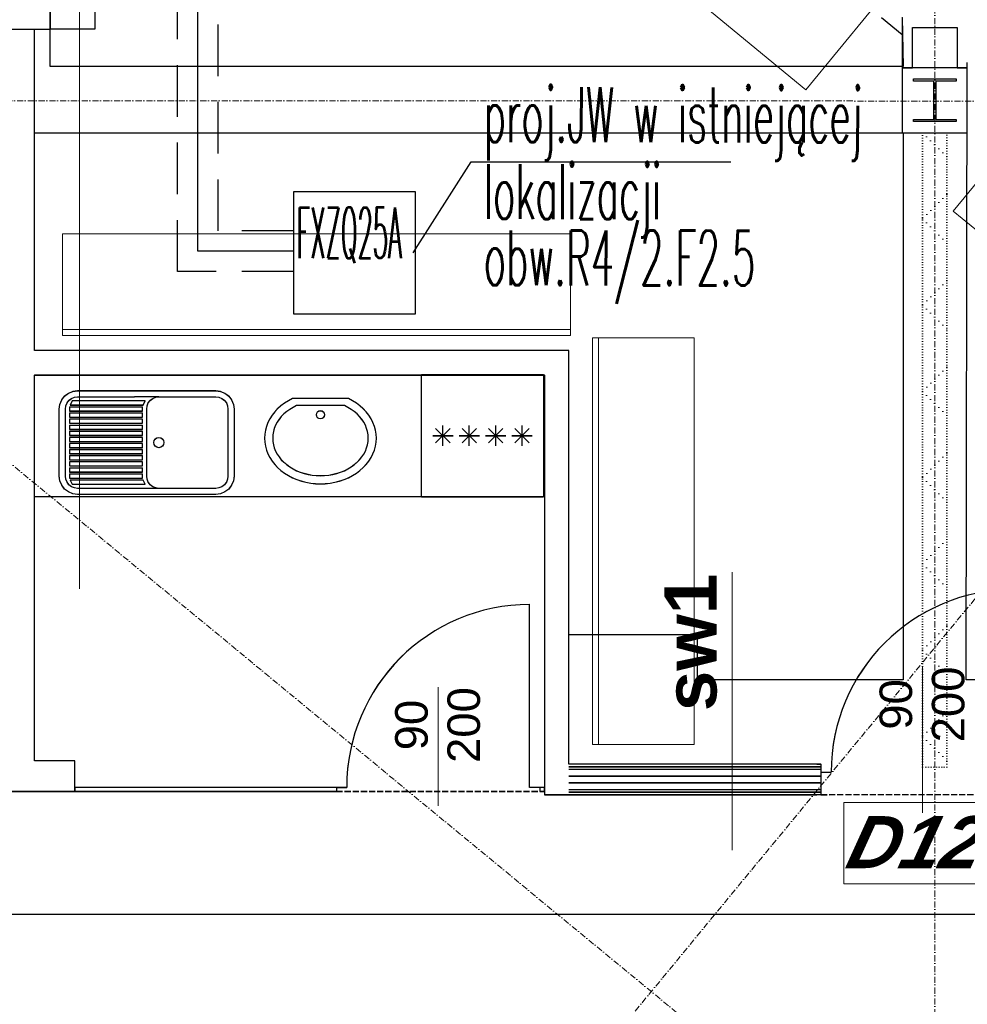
# Model space of a CAD drawing. Header units: millimetres. Extents: x -8642 to 28269, y -6609 to 3701.
# Tile 183 of 256: x 5637 to 6103, y -4508 to -4024. Entities that reach past the tile are written whole.
import ezdxf
from ezdxf.enums import TextEntityAlignment as Align

# ---------------------------------------------------------------- set-up
doc = ezdxf.new("R2010")
doc.units = ezdxf.units.MM
doc.header["$LTSCALE"] = 1000
doc.header["$MEASUREMENT"] = 0
for name, pattern in [('DASHED', [19.05, 12.7, -6.35]), ('rzut 1 pietra$0$ArchiTECH.PC 1. Line Type', [0.004, 0.003, -0.001]), ('rzut 1 pietra$0$ArchiTECH.PC 3. Line Type', [0.0013, 0.0003, -0.001]), ('rzut 1 pietra$0$ArchiTECH.PC 4. Line Type', [0.0028, 0.0003, -0.0025]), ('rzut 1 pietra$0$ArchiTECH.PC 5. Line Type', [0.0053, 0.003, -0.001, 0.0003, -0.001]), ('rzut 1 pietra$0$ArchiTECH.PC Solid Line Type', [0]), ('SUFIT_1 PIETRO$0$ArchiTECH.PC 1. Line Type', [0.004, 0.003, -0.001]), ('SUFIT_1 PIETRO$0$ArchiTECH.PC Solid Line Type', [0])]:
    doc.linetypes.add(name, pattern=pattern)
doc.layers.get('0').update_dxf_attribs({"lineweight": 25})
for name, color, linetype, lineweight in [('_Etap_1_klimatyzator_w starej_lokalizacji', 5, 'Continuous', 30), ('_Etap_1_opis', 7, 'Continuous', 30), ('IS_ARCH', 254, 'Continuous', 18), ('IS_FREON_GAZ', 254, 'DASHED', 30), ('IS_HC_FREON_CIECZ', 254, 'Continuous', 30)]:
    doc.layers.add(name, color=color, linetype=linetype, lineweight=lineweight)
for name, color, linetype in [('IS_UWAGI', 254, 'Continuous'), ('IS_WK_KAN_SKROPLINY', 254, 'DASHED'), ('SUFIT_1 PIETRO$0$ELEM KONSTRUKCJI - inwent', 254, 'Continuous'), ('SUFIT_1 PIETRO$0$INWENTARYZACJA', 254, 'Continuous'), ('SUFIT_1 PIETRO$0$LAYER79', 254, 'Continuous'), ('SUFIT_1 PIETRO$0$sciany projektowane', 254, 'Continuous'), ('SUFIT_1 PIETRO$0$TYP SUFITÓW_NOWYCH', 254, 'Continuous')]:
    doc.layers.add(name, color=color, linetype=linetype)
doc.styles.add('romans1', font='simplex.shx', dxfattribs={"width": 0.8})
doc.styles.add('rzut 1 pietra$0$ArchiTECHStyle1', font='arial.ttf', dxfattribs={"height": 0.16})
doc.styles.add('rzut 1 pietra$0$ArchiTECHStyle3', font='arialbd.ttf', dxfattribs={"height": 0.192})
doc.styles.add('rzut 1 pietra$0$ArchiTECHStyle4', font='arialbi.ttf', dxfattribs={"oblique": 15, "height": 0.256})

# ---------------------------------------------------------------- blocks, each defined once
blk = doc.blocks.new('jw_FXZQ25A')
blk.add_lwpolyline([(0, 0), (60, 0), (60, 60), (0, 60)], close=True)
at = {"color": 7, "style": 'romans1', "width": 0.35}
blk.add_text('FXZQ25A', height=25, rotation=359.9189, dxfattribs=at).set_placement((1.49, 27.37))

msp = doc.modelspace()

# ---------------------------------------------------------------- linework, layer by layer
at = {"layer": '_Etap_1_opis'}
for p, q in [((5830.79, -4138.49), (5859.23, -4093.67)), ((5859.23, -4093.67), (5987.11, -4093.67))]:
    msp.add_line(p, q, dxfattribs=at)
at = {"layer": 'IS_ARCH', "linetype": 'rzut 1 pietra$0$ArchiTECH.PC 5. Line Type'}
for p, q in [((10526.69, 1052.74), (5662.01, -4848.77)), ((6087.42, -3514.19), (6087.16, -6163.49)), ((5369.16, -4024.91), (7673.51, -5924.41)), ((-3575.49, -4062.89), (8802.36, -4064.08))]:
    msp.add_line(p, q, dxfattribs=at)
at = {"layer": 'IS_ARCH', "linetype": 'rzut 1 pietra$0$ArchiTECH.PC Solid Line Type'}
for p, q in [((5666.58, -3831.27), (5666.58, -4303.77)), ((5869.65, -3931.06), (6023.98, -4058.27)), ((5652.15, -3968.48), (5652.15, -4028.48)), ((6023.98, -4058.27), (6055.78, -4019.69)), ((6071.37, -4022.64), (6071.37, -4047.4)), ((5652.15, -4028.48), (5617.16, -4028.48)), ((5644.4, -4028.48), (5629.4, -4028.48)), ((5644.4, -4186.53), (5644.4, -4028.48)), ((6076.37, -4047.4), (6076.37, -4027.64)), ((6076.37, -4027.64), (6098.37, -4027.64)), ((6098.37, -4027.64), (6098.37, -4047.4)), ((6071.37, -4047.4), (6076.37, -4047.4)), ((6103.37, -4047.4), (6071.37, -4047.4)), ((6071.37, -4047.4), (6071.37, -4079.4)), ((6098.37, -4047.4), (6103.37, -4047.4)), ((6103.37, -4079.4), (6103.37, -4047.4)), ((6103.37, -4047.4), (6103.37, -4047.4)), ((6076.87, -4052.9), (6097.87, -4052.9)), ((6076.87, -4053.9), (6076.87, -4052.9)), ((6076.87, -4052.9), (6076.87, -4052.9)), ((6076.87, -4052.9), (6097.87, -4052.9)), ((6076.87, -4053.9), (6076.87, -4052.9)), ((6086.87, -4053.9), (6076.87, -4053.9)), ((6086.87, -4053.9), (6076.87, -4053.9)), ((6086.87, -4072.9), (6086.87, -4053.9)), ((6086.87, -4072.9), (6086.87, -4053.9)), ((6097.87, -4053.9), (6087.87, -4053.9)), ((6087.87, -4053.9), (6087.87, -4072.9)), ((6097.87, -4053.9), (6087.87, -4053.9)), ((6087.87, -4053.9), (6087.87, -4072.9)), ((6097.87, -4052.9), (6097.87, -4053.9)), ((6097.87, -4052.9), (6097.87, -4053.9)), ((6076.87, -4073.9), (6076.87, -4072.9)), ((6076.87, -4072.9), (6086.87, -4072.9)), ((6076.87, -4073.9), (6076.87, -4072.9)), ((6076.87, -4072.9), (6086.87, -4072.9)), ((6087.87, -4072.9), (6097.87, -4072.9)), ((6087.87, -4072.9), (6097.87, -4072.9)), ((6097.87, -4072.9), (6097.87, -4073.9)), ((6097.87, -4072.9), (6097.87, -4073.9)), ((6097.87, -4073.9), (6076.87, -4073.9)), ((6097.87, -4073.9), (6076.87, -4073.9)), ((6071.37, -4079.4), (6103.37, -4079.4)), ((6128.17, -4079.36), (6096.37, -4117.94)), ((6096.37, -4117.94), (6289.28, -4276.96)), ((5908.16, -4129.22), (5658.16, -4129.22)), ((5658.16, -4129.22), (5658.16, -4179.22)), ((5908.16, -4179.22), (5908.16, -4129.22)), ((5658.16, -4176.22), (5908.16, -4176.22)), ((5658.16, -4179.22), (5908.16, -4179.22)), ((5918.97, -4180.41), (5918.97, -4380.41)), ((5968.97, -4180.41), (5918.97, -4180.41)), ((5921.97, -4180.41), (5921.97, -4380.41)), ((5968.97, -4380.41), (5968.97, -4180.41)), ((5907.36, -4186.53), (5644.4, -4186.53)), ((5907.36, -4390), (5907.36, -4186.53)), ((5644.4, -4198.53), (5895.36, -4198.53)), ((5644.4, -4388.42), (5644.4, -4198.53)), ((5834.86, -4258.44), (5834.86, -4198.44)), ((5834.86, -4198.44), (5894.86, -4198.44)), ((5894.86, -4198.44), (5894.86, -4258.44)), ((5895.36, -4198.53), (5895.36, -4405)), ((5657.86, -4210.79), (5659.29, -4208.93)), ((5659.29, -4208.93), (5661.15, -4207.5)), ((5661.15, -4207.5), (5663.33, -4206.6)), ((5663.33, -4206.6), (5665.65, -4206.29)), ((5664.1, -4209.5), (5665.65, -4209.29)), ((5665.65, -4206.29), (5733.65, -4206.29)), ((5665.65, -4209.29), (5693.65, -4209.29)), ((5705.65, -4209.29), (5693.65, -4209.29)), ((5704.1, -4209.5), (5705.65, -4209.29)), ((5705.65, -4209.29), (5733.65, -4209.29)), ((5733.65, -4206.29), (5735.98, -4206.6)), ((5733.65, -4209.29), (5735.21, -4209.5)), ((5735.98, -4206.6), (5738.15, -4207.5)), ((5738.15, -4207.5), (5740.02, -4208.93)), ((5740.02, -4208.93), (5741.45, -4210.79)), ((5656.65, -4215.29), (5656.96, -4212.97)), ((5656.96, -4212.97), (5657.86, -4210.79)), ((5659.65, -4215.29), (5659.86, -4213.74)), ((5659.86, -4213.74), (5660.46, -4212.29)), ((5660.46, -4212.29), (5661.41, -4211.05)), ((5661.41, -4211.05), (5662.65, -4210.1)), ((5697.65, -4214.29), (5661.65, -4214.29)), ((5661.65, -4214.29), (5661.65, -4216.29)), ((5662.96, -4211.29), (5661.96, -4213.29)), ((5661.96, -4213.29), (5697.96, -4213.29)), ((5662.65, -4210.1), (5664.1, -4209.5)), ((5698.96, -4211.29), (5662.96, -4211.29)), ((5697.65, -4216.29), (5697.65, -4214.29)), ((5697.65, -4214.29), (5697.65, -4214.29)), ((5697.96, -4213.29), (5698.96, -4211.29)), ((5698.96, -4211.29), (5698.96, -4211.29)), ((5699.65, -4215.29), (5699.86, -4213.74)), ((5699.86, -4213.74), (5700.46, -4212.29)), ((5700.46, -4212.29), (5701.41, -4211.05)), ((5701.41, -4211.05), (5702.65, -4210.1)), ((5702.65, -4210.1), (5704.1, -4209.5)), ((5735.21, -4209.5), (5736.65, -4210.1)), ((5736.65, -4210.1), (5737.9, -4211.05)), ((5737.9, -4211.05), (5738.85, -4212.29)), ((5738.85, -4212.29), (5739.45, -4213.74)), ((5739.45, -4213.74), (5739.65, -4215.29)), ((5741.45, -4210.79), (5742.35, -4212.97)), ((5742.35, -4212.97), (5742.65, -4215.29)), ((5765.7, -4213.7), (5764.08, -4215.15)), ((5767.47, -4212.37), (5765.7, -4213.7)), ((5769.37, -4211.18), (5767.47, -4212.37)), ((5771.39, -4210.12), (5769.37, -4211.18)), ((5798.89, -4210.12), (5771.39, -4210.12)), ((5771.39, -4210.12), (5771.39, -4210.12)), ((5773.39, -4213.59), (5771.66, -4214.45)), ((5796.89, -4213.59), (5773.39, -4213.59)), ((5773.39, -4213.59), (5773.39, -4213.59)), ((5798.62, -4214.45), (5796.89, -4213.59)), ((5800.92, -4211.18), (5798.89, -4210.12)), ((5802.82, -4212.37), (5800.92, -4211.18)), ((5804.59, -4213.7), (5802.82, -4212.37)), ((5806.21, -4215.15), (5804.59, -4213.7)), ((5656.65, -4248.29), (5656.65, -4215.29)), ((5659.65, -4248.29), (5659.65, -4215.29)), ((5661.65, -4216.29), (5697.65, -4216.29)), ((5697.65, -4217.29), (5661.65, -4217.29)), ((5661.65, -4217.29), (5661.65, -4219.29)), ((5697.65, -4219.29), (5697.65, -4217.29)), ((5697.65, -4217.29), (5697.65, -4217.29)), ((5699.65, -4248.29), (5699.65, -4215.29)), ((5739.65, -4215.29), (5739.65, -4248.29)), ((5742.65, -4215.29), (5742.65, -4248.29)), ((5761.33, -4218.36), (5760.22, -4220.1)), ((5762.62, -4216.7), (5761.33, -4218.36)), ((5764.08, -4215.15), (5762.62, -4216.7)), ((5765.89, -4219), (5764.79, -4220.36)), ((5767.14, -4217.72), (5765.89, -4219)), ((5768.53, -4216.53), (5767.14, -4217.72)), ((5770.04, -4215.44), (5768.53, -4216.53)), ((5771.66, -4214.45), (5770.04, -4215.44)), ((5800.25, -4215.44), (5798.62, -4214.45)), ((5801.76, -4216.53), (5800.25, -4215.44)), ((5803.14, -4217.72), (5801.76, -4216.53)), ((5804.39, -4219), (5803.14, -4217.72)), ((5805.49, -4220.36), (5804.39, -4219)), ((5807.67, -4216.7), (5806.21, -4215.15)), ((5808.96, -4218.36), (5807.67, -4216.7)), ((5810.07, -4220.1), (5808.96, -4218.36)), ((5661.65, -4219.29), (5697.65, -4219.29)), ((5697.65, -4220.29), (5661.65, -4220.29)), ((5661.65, -4220.29), (5661.65, -4222.29)), ((5661.65, -4222.29), (5697.65, -4222.29)), ((5697.65, -4223.29), (5661.65, -4223.29)), ((5661.65, -4223.29), (5661.65, -4225.29)), ((5697.65, -4222.29), (5697.65, -4220.29)), ((5697.65, -4220.29), (5697.65, -4220.29)), ((5697.65, -4225.29), (5697.65, -4223.29)), ((5697.65, -4223.29), (5697.65, -4223.29)), ((5758.58, -4223.78), (5758.06, -4225.7)), ((5759.3, -4221.91), (5758.58, -4223.78)), ((5760.22, -4220.1), (5759.3, -4221.91)), ((5763.06, -4223.28), (5762.44, -4224.82)), ((5763.84, -4221.79), (5763.06, -4223.28)), ((5764.79, -4220.36), (5763.84, -4221.79)), ((5806.44, -4221.79), (5805.49, -4220.36)), ((5807.23, -4223.28), (5806.44, -4221.79)), ((5807.84, -4224.82), (5807.23, -4223.28)), ((5810.98, -4221.91), (5810.07, -4220.1)), ((5811.71, -4223.78), (5810.98, -4221.91)), ((5812.22, -4225.7), (5811.71, -4223.78)), ((5845.36, -4233.44), (5845.36, -4223.44)), ((5858.36, -4233.44), (5858.36, -4223.44)), ((5871.36, -4233.44), (5871.36, -4223.44)), ((5884.36, -4233.44), (5884.36, -4223.44)), ((5661.65, -4225.29), (5697.65, -4225.29)), ((5697.65, -4226.29), (5661.65, -4226.29)), ((5661.65, -4226.29), (5661.65, -4228.29)), ((5661.65, -4228.29), (5697.65, -4228.29)), ((5697.65, -4228.29), (5697.65, -4226.29)), ((5697.65, -4226.29), (5697.65, -4226.29)), ((5757.75, -4227.65), (5757.64, -4229.61)), ((5758.06, -4225.7), (5757.75, -4227.65)), ((5761.73, -4228), (5761.64, -4229.61)), ((5762, -4226.4), (5761.73, -4228)), ((5762.44, -4224.82), (5762, -4226.4)), ((5808.29, -4226.4), (5807.84, -4224.82)), ((5808.55, -4228), (5808.29, -4226.4)), ((5808.64, -4229.61), (5808.55, -4228)), ((5812.54, -4227.65), (5812.22, -4225.7)), ((5812.64, -4229.61), (5812.54, -4227.65)), ((5840.36, -4228.44), (5850.36, -4228.44)), ((5841.82, -4231.98), (5848.89, -4224.91)), ((5848.89, -4231.98), (5841.82, -4224.91)), ((5853.36, -4228.44), (5863.36, -4228.44)), ((5854.82, -4231.98), (5861.89, -4224.91)), ((5861.89, -4231.98), (5854.82, -4224.91)), ((5866.36, -4228.44), (5876.36, -4228.44)), ((5867.82, -4231.98), (5874.89, -4224.91)), ((5874.89, -4231.98), (5867.82, -4224.91)), ((5879.36, -4228.44), (5889.36, -4228.44)), ((5880.82, -4231.98), (5887.89, -4224.91)), ((5887.89, -4231.98), (5880.82, -4224.91)), ((5697.65, -4229.29), (5661.65, -4229.29)), ((5661.65, -4229.29), (5661.65, -4231.29)), ((5661.65, -4231.29), (5697.65, -4231.29)), ((5697.65, -4232.29), (5661.65, -4232.29)), ((5661.65, -4232.29), (5661.65, -4234.29)), ((5697.65, -4231.29), (5697.65, -4229.29)), ((5697.65, -4229.29), (5697.65, -4229.29)), ((5697.65, -4234.29), (5697.65, -4232.29)), ((5697.65, -4232.29), (5697.65, -4232.29)), ((5757.64, -4229.61), (5757.75, -4231.57)), ((5757.75, -4231.57), (5758.06, -4233.51)), ((5758.06, -4233.51), (5758.58, -4235.43)), ((5761.64, -4229.61), (5761.73, -4231.22)), ((5761.73, -4231.22), (5762, -4232.82)), ((5762, -4232.82), (5762.44, -4234.4)), ((5807.84, -4234.4), (5808.29, -4232.82)), ((5808.29, -4232.82), (5808.55, -4231.22)), ((5808.55, -4231.22), (5808.64, -4229.61)), ((5811.71, -4235.43), (5812.22, -4233.51)), ((5812.22, -4233.51), (5812.54, -4231.57)), ((5812.54, -4231.57), (5812.64, -4229.61)), ((5661.65, -4234.29), (5697.65, -4234.29)), ((5697.65, -4235.29), (5661.65, -4235.29)), ((5661.65, -4235.29), (5661.65, -4237.29)), ((5661.65, -4237.29), (5697.65, -4237.29)), ((5697.65, -4238.29), (5661.65, -4238.29)), ((5661.65, -4238.29), (5661.65, -4240.29)), ((5697.65, -4237.29), (5697.65, -4235.29)), ((5697.65, -4235.29), (5697.65, -4235.29)), ((5697.65, -4240.29), (5697.65, -4238.29)), ((5697.65, -4238.29), (5697.65, -4238.29)), ((5758.58, -4235.43), (5759.3, -4237.3)), ((5759.3, -4237.3), (5760.22, -4239.12)), ((5762.44, -4234.4), (5763.06, -4235.94)), ((5763.06, -4235.94), (5763.84, -4237.43)), ((5763.84, -4237.43), (5764.79, -4238.86)), ((5805.49, -4238.86), (5806.44, -4237.43)), ((5806.44, -4237.43), (5807.23, -4235.94)), ((5807.23, -4235.94), (5807.84, -4234.4)), ((5810.07, -4239.12), (5810.98, -4237.3)), ((5810.98, -4237.3), (5811.71, -4235.43)), ((5661.65, -4240.29), (5697.65, -4240.29)), ((5697.65, -4241.29), (5661.65, -4241.29)), ((5661.65, -4241.29), (5661.65, -4243.29)), ((5661.65, -4243.29), (5697.65, -4243.29)), ((5697.65, -4243.29), (5697.65, -4241.29)), ((5697.65, -4241.29), (5697.65, -4241.29)), ((5760.22, -4239.12), (5761.33, -4240.86)), ((5761.33, -4240.86), (5762.62, -4242.51)), ((5762.62, -4242.51), (5764.08, -4244.07)), ((5764.79, -4238.86), (5765.89, -4240.22)), ((5765.89, -4240.22), (5767.14, -4241.5)), ((5767.14, -4241.5), (5768.53, -4242.69)), ((5768.53, -4242.69), (5770.04, -4243.78)), ((5800.25, -4243.78), (5801.76, -4242.69)), ((5801.76, -4242.69), (5803.14, -4241.5)), ((5803.14, -4241.5), (5804.39, -4240.22)), ((5804.39, -4240.22), (5805.49, -4238.86)), ((5806.21, -4244.07), (5807.67, -4242.51)), ((5807.67, -4242.51), (5808.96, -4240.86)), ((5808.96, -4240.86), (5810.07, -4239.12)), ((5697.65, -4244.29), (5661.65, -4244.29)), ((5661.65, -4244.29), (5661.65, -4246.29)), ((5661.65, -4246.29), (5697.65, -4246.29)), ((5697.65, -4247.29), (5661.65, -4247.29)), ((5661.65, -4247.29), (5661.65, -4249.29)), ((5697.65, -4246.29), (5697.65, -4244.29)), ((5697.65, -4244.29), (5697.65, -4244.29)), ((5697.65, -4249.29), (5697.65, -4247.29)), ((5697.65, -4247.29), (5697.65, -4247.29)), ((5764.08, -4244.07), (5765.7, -4245.52)), ((5765.7, -4245.52), (5767.47, -4246.84)), ((5767.47, -4246.84), (5769.37, -4248.04)), ((5769.37, -4248.04), (5771.39, -4249.09)), ((5770.04, -4243.78), (5771.66, -4244.76)), ((5771.66, -4244.76), (5773.39, -4245.63)), ((5773.39, -4245.63), (5775.21, -4246.37)), ((5775.21, -4246.37), (5777.1, -4246.99)), ((5777.1, -4246.99), (5779.06, -4247.48)), ((5779.06, -4247.48), (5781.06, -4247.83)), ((5781.06, -4247.83), (5783.09, -4248.04)), ((5783.09, -4248.04), (5785.14, -4248.11)), ((5785.14, -4248.11), (5787.19, -4248.04)), ((5787.19, -4248.04), (5789.22, -4247.83)), ((5789.22, -4247.83), (5791.22, -4247.48)), ((5791.22, -4247.48), (5793.18, -4246.99)), ((5793.18, -4246.99), (5795.07, -4246.37)), ((5795.07, -4246.37), (5796.89, -4245.63)), ((5796.89, -4245.63), (5798.62, -4244.76)), ((5798.62, -4244.76), (5800.25, -4243.78)), ((5798.89, -4249.09), (5800.92, -4248.04)), ((5800.92, -4248.04), (5802.82, -4246.84)), ((5802.82, -4246.84), (5804.59, -4245.52)), ((5804.59, -4245.52), (5806.21, -4244.07)), ((5656.96, -4250.62), (5656.65, -4248.29)), ((5657.86, -4252.79), (5656.96, -4250.62)), ((5659.29, -4254.66), (5657.86, -4252.79)), ((5659.86, -4249.85), (5659.65, -4248.29)), ((5660.46, -4251.29), (5659.86, -4249.85)), ((5661.41, -4252.54), (5660.46, -4251.29)), ((5662.65, -4253.49), (5661.41, -4252.54)), ((5661.65, -4249.29), (5697.65, -4249.29)), ((5697.96, -4250.29), (5661.96, -4250.29)), ((5661.96, -4250.29), (5662.96, -4252.29)), ((5662.96, -4252.29), (5698.96, -4252.29)), ((5698.96, -4252.29), (5697.96, -4250.29)), ((5697.96, -4250.29), (5697.96, -4250.29)), ((5699.86, -4249.85), (5699.65, -4248.29)), ((5700.46, -4251.29), (5699.86, -4249.85)), ((5701.41, -4252.54), (5700.46, -4251.29)), ((5702.65, -4253.49), (5701.41, -4252.54)), ((5737.9, -4252.54), (5736.65, -4253.49)), ((5738.85, -4251.29), (5737.9, -4252.54)), ((5739.45, -4249.85), (5738.85, -4251.29)), ((5739.65, -4248.29), (5739.45, -4249.85)), ((5739.65, -4248.29), (5739.65, -4248.29)), ((5741.45, -4252.79), (5740.02, -4254.66)), ((5742.35, -4250.62), (5741.45, -4252.79)), ((5742.65, -4248.29), (5742.35, -4250.62)), ((5742.65, -4248.29), (5742.65, -4248.29)), ((5771.39, -4249.09), (5773.52, -4250)), ((5773.52, -4250), (5775.74, -4250.75)), ((5775.74, -4250.75), (5778.02, -4251.34)), ((5778.02, -4251.34), (5780.37, -4251.77)), ((5780.37, -4251.77), (5782.75, -4252.02)), ((5782.75, -4252.02), (5785.14, -4252.11)), ((5785.14, -4252.11), (5787.54, -4252.02)), ((5787.54, -4252.02), (5789.92, -4251.77)), ((5789.92, -4251.77), (5792.26, -4251.34)), ((5792.26, -4251.34), (5794.55, -4250.75)), ((5794.55, -4250.75), (5796.76, -4250)), ((5796.76, -4250), (5798.89, -4249.09)), ((5661.15, -4256.09), (5659.29, -4254.66)), ((5663.33, -4256.99), (5661.15, -4256.09)), ((5664.1, -4254.09), (5662.65, -4253.49)), ((5665.65, -4257.29), (5663.33, -4256.99)), ((5665.65, -4254.29), (5664.1, -4254.09)), ((5693.65, -4254.29), (5665.65, -4254.29)), ((5733.65, -4257.29), (5665.65, -4257.29)), ((5705.65, -4254.29), (5693.65, -4254.29)), ((5704.1, -4254.09), (5702.65, -4253.49)), ((5705.65, -4254.29), (5704.1, -4254.09)), ((5733.65, -4254.29), (5705.65, -4254.29)), ((5735.21, -4254.09), (5733.65, -4254.29)), ((5735.98, -4256.99), (5733.65, -4257.29)), ((5736.65, -4253.49), (5735.21, -4254.09)), ((5738.15, -4256.09), (5735.98, -4256.99)), ((5740.02, -4254.66), (5738.15, -4256.09)), ((5894.85, -4258.44), (5644.38, -4258.44)), ((5894.86, -4258.44), (5834.86, -4258.44)), ((5834.86, -4258.44), (5894.86, -4258.44)), ((5987.67, -4432.39), (5987.67, -4295.64)), ((5888.05, -4401.42), (5888.05, -4311.42)), ((6081.37, -4413.99), (6081.36, -4341.99)), ((5843.05, -4410.6), (5843.05, -4352.13)), ((5918.97, -4380.41), (5968.97, -4380.41)), ((5664.36, -4388.42), (5644.4, -4388.42)), ((5664.36, -4403.42), (5664.36, -4388.42)), ((6029.37, -4389.99), (5907.36, -4390)), ((5907.36, -4391.25), (6029.37, -4391.24)), ((5907.36, -4392.5), (6029.37, -4392.49)), ((6029.37, -4389.99), (6031.37, -4389.99)), ((6029.37, -4391.24), (6031.37, -4391.24)), ((6029.37, -4392.49), (6031.37, -4392.49)), ((6031.37, -4389.99), (6031.37, -4391.24)), ((6031.37, -4391.24), (6031.37, -4392.49)), ((6031.37, -4392.49), (6031.37, -4393.99)), ((5907.36, -4395.84), (6029.37, -4395.83)), ((6029.37, -4395.83), (6031.37, -4395.83)), ((6031.37, -4393.99), (6031.37, -4401.99)), ((6031.37, -4393.99), (6036.37, -4393.99)), ((5793.05, -4401.42), (5664.36, -4401.42)), ((5664.36, -4401.42), (5664.36, -4403.42)), ((5793.05, -4401.42), (5793.05, -4403.42)), ((5793.05, -4401.42), (5798.05, -4401.42)), ((5893.05, -4401.42), (5888.05, -4401.42)), ((5895.36, -4401.42), (5893.05, -4401.42)), ((5893.05, -4401.42), (5893.05, -4403.42)), ((5895.36, -4403.42), (5895.36, -4401.42)), ((5907.36, -4399.17), (6029.37, -4399.16)), ((5907.36, -4402.5), (6029.37, -4402.49)), ((6029.37, -4399.16), (6031.37, -4399.16)), ((6029.37, -4402.49), (6031.37, -4402.49)), ((6031.37, -4401.99), (6031.37, -4402.49)), ((6031.37, -4402.49), (6031.37, -4403.74)), ((5331.36, -4403.42), (5664.36, -4403.42)), ((5664.36, -4403.42), (5793.05, -4403.42)), ((5893.05, -4403.42), (5895.36, -4403.42)), ((5895.36, -4405), (5907.36, -4405)), ((5907.36, -4403.75), (6029.37, -4403.74)), ((5907.36, -4405), (6029.37, -4404.99)), ((6029.37, -4403.74), (6031.37, -4403.74)), ((6031.37, -4404.99), (6029.37, -4404.99)), ((6031.37, -4403.74), (6031.37, -4404.99)), ((6042.61, -4448.92), (6042.61, -4408.92)), ((6042.61, -4408.92), (6118.25, -4408.92)), ((6118.25, -4448.92), (6042.61, -4448.92))]:
    msp.add_line(p, q, dxfattribs=at)
at = {"layer": 'IS_ARCH', "linetype": 'rzut 1 pietra$0$ArchiTECH.PC 4. Line Type'}
for p, q in [((6081.37, -4079.4), (6093.37, -4091.4)), ((6093.37, -4109.82), (6081.37, -4121.82)), ((6081.37, -4121.82), (6093.37, -4133.82)), ((6093.37, -4152.25), (6081.37, -4164.25)), ((6081.37, -4164.25), (6093.37, -4176.25)), ((6093.37, -4194.68), (6081.37, -4206.68)), ((6081.37, -4206.68), (6093.37, -4218.68)), ((6093.37, -4237.1), (6081.37, -4249.1)), ((6081.37, -4249.1), (6093.37, -4261.1)), ((6093.37, -4279.53), (6081.37, -4291.53)), ((6081.37, -4291.53), (6093.37, -4303.53)), ((6093.37, -4321.96), (6081.37, -4333.96)), ((6081.37, -4333.96), (6093.37, -4345.96)), ((6093.37, -4364.38), (6081.37, -4376.38)), ((6081.37, -4376.38), (6093.37, -4388.38))]:
    msp.add_line(p, q, dxfattribs=at)
at = {"layer": 'IS_ARCH', "linetype": 'rzut 1 pietra$0$ArchiTECH.PC 3. Line Type'}
for p, q in [((6081.37, -4079.4), (6093.37, -4079.4)), ((6081.37, -4391.49), (6081.37, -4079.4)), ((6093.37, -4079.4), (6093.37, -4391.49)), ((6093.37, -4391.49), (6081.37, -4391.49))]:
    msp.add_line(p, q, dxfattribs=at)
at = {"layer": 'IS_ARCH', "linetype": 'rzut 1 pietra$0$ArchiTECH.PC 1. Line Type'}
for p, q in [((5793.05, -4403.42), (5893.05, -4403.42)), ((6031.37, -4404.99), (6131.37, -4404.98))]:
    msp.add_line(p, q, dxfattribs=at)
at = {"layer": 'IS_ARCH', "linetype": 'rzut 1 pietra$0$ArchiTECH.PC Solid Line Type'}
for centre, radius in [((5785.14, -4218.12), 2), ((5705.65, -4231.79), 2.5)]:
    msp.add_circle(centre, radius, dxfattribs=at)
for centre, start, end in [((6126.37, -4393.99), 90.0048, 180.0048), ((5888.05, -4401.42), 90, 180)]:
    msp.add_arc(centre, 90, start, end, dxfattribs=at)
at = {"layer": 'IS_FREON_GAZ', "ltscale": 0.002}
msp.add_lwpolyline([(5771.87, -4127.76), (5734.89, -4127.76), (5734.89, -3993.57)], dxfattribs=at)
at = {"layer": 'IS_HC_FREON_CIECZ', "ltscale": 0.002}
msp.add_lwpolyline([(5771.87, -4137.76), (5724.89, -4137.76), (5724.89, -4004.18)], dxfattribs=at)
at = {"layer": 'IS_UWAGI'}
msp.add_lwpolyline([(5652.12, -3977.07), (5674.08, -3977.05), (5674.17, -4028.45), (5652.17, -4028.48)], dxfattribs=at)
at = {"layer": 'IS_WK_KAN_SKROPLINY', "lineweight": 30, "ltscale": 0.002}
msp.add_lwpolyline([(5771.87, -4147.76), (5714.89, -4147.76), (5714.89, -4015.01)], dxfattribs=at)
at = {"layer": 'SUFIT_1 PIETRO$0$ELEM KONSTRUKCJI - inwent', "linetype": 'SUFIT_1 PIETRO$0$ArchiTECH.PC Solid Line Type'}
for p, q in [((5652.15, -3968.56), (5652.15, -4028.57)), ((5652.15, -4028.57), (5617.16, -4028.57)), ((6103.37, -4047.48), (6071.37, -4047.48)), ((6071.37, -4047.48), (6071.37, -4079.48)), ((6103.37, -4079.48), (6103.37, -4047.48)), ((6103.37, -4047.48), (6103.37, -4047.48)), ((6076.87, -4052.98), (6097.87, -4052.98)), ((6076.87, -4053.98), (6076.87, -4052.98)), ((6076.87, -4052.98), (6076.87, -4052.98)), ((6076.87, -4052.98), (6097.87, -4052.98)), ((6076.87, -4053.98), (6076.87, -4052.98)), ((6086.87, -4053.98), (6076.87, -4053.98)), ((6086.87, -4053.98), (6076.87, -4053.98)), ((6086.87, -4072.98), (6086.87, -4053.98)), ((6086.87, -4072.98), (6086.87, -4053.98)), ((6097.87, -4053.98), (6087.87, -4053.98)), ((6087.87, -4053.98), (6087.87, -4072.98)), ((6097.87, -4053.98), (6087.87, -4053.98)), ((6087.87, -4053.98), (6087.87, -4072.98)), ((6097.87, -4052.98), (6097.87, -4053.98)), ((6097.87, -4052.98), (6097.87, -4053.98)), ((6076.87, -4073.98), (6076.87, -4072.98)), ((6076.87, -4072.98), (6086.87, -4072.98)), ((6076.87, -4073.98), (6076.87, -4072.98)), ((6076.87, -4072.98), (6086.87, -4072.98)), ((6087.87, -4072.98), (6097.87, -4072.98)), ((6087.87, -4072.98), (6097.87, -4072.98)), ((6097.87, -4072.98), (6097.87, -4073.98)), ((6097.87, -4072.98), (6097.87, -4073.98)), ((6097.87, -4073.98), (6076.87, -4073.98)), ((6097.87, -4073.98), (6076.87, -4073.98)), ((6071.37, -4079.48), (6103.37, -4079.48))]:
    msp.add_line(p, q, dxfattribs=at)
at = {"layer": 'SUFIT_1 PIETRO$0$INWENTARYZACJA', "linetype": 'SUFIT_1 PIETRO$0$ArchiTECH.PC Solid Line Type'}
for p, q in [((6071.37, -4022.72), (6071.37, -4047.48)), ((5644.4, -4028.57), (5629.4, -4028.57)), ((5644.4, -4186.62), (5644.4, -4028.57)), ((6076.37, -4047.48), (6076.37, -4027.72)), ((6076.37, -4027.72), (6098.37, -4027.72)), ((6098.37, -4027.72), (6098.37, -4047.48)), ((6071.37, -4047.48), (6076.37, -4047.48)), ((6098.37, -4047.48), (6103.37, -4047.48)), ((5907.36, -4186.62), (5644.4, -4186.62)), ((5907.36, -4390.09), (5907.36, -4186.62)), ((5644.4, -4198.62), (5895.36, -4198.62)), ((5644.4, -4388.5), (5644.4, -4198.62)), ((5834.86, -4258.53), (5834.86, -4198.53)), ((5834.86, -4198.53), (5894.86, -4198.53)), ((5894.86, -4198.53), (5894.86, -4258.53)), ((5895.36, -4198.62), (5895.36, -4405.09)), ((5657.86, -4210.88), (5659.29, -4209.01)), ((5659.29, -4209.01), (5661.15, -4207.58)), ((5661.15, -4207.58), (5663.33, -4206.69)), ((5663.33, -4206.69), (5665.65, -4206.38)), ((5664.1, -4209.58), (5665.65, -4209.38)), ((5665.65, -4206.38), (5733.65, -4206.38)), ((5665.65, -4209.38), (5693.65, -4209.38)), ((5705.65, -4209.38), (5693.65, -4209.38)), ((5704.1, -4209.58), (5705.65, -4209.38)), ((5705.65, -4209.38), (5733.65, -4209.38)), ((5733.65, -4206.38), (5735.98, -4206.69)), ((5733.65, -4209.38), (5735.21, -4209.58)), ((5735.98, -4206.69), (5738.15, -4207.58)), ((5738.15, -4207.58), (5740.02, -4209.01)), ((5740.02, -4209.01), (5741.45, -4210.88)), ((5656.65, -4215.38), (5656.96, -4213.05)), ((5656.96, -4213.05), (5657.86, -4210.88)), ((5659.65, -4215.38), (5659.86, -4213.83)), ((5659.86, -4213.83), (5660.46, -4212.38)), ((5660.46, -4212.38), (5661.41, -4211.14)), ((5661.41, -4211.14), (5662.65, -4210.18)), ((5662.96, -4211.38), (5661.96, -4213.38)), ((5661.96, -4213.38), (5697.96, -4213.38)), ((5662.65, -4210.18), (5664.1, -4209.58)), ((5698.96, -4211.38), (5662.96, -4211.38)), ((5697.96, -4213.38), (5698.96, -4211.38)), ((5698.96, -4211.38), (5698.96, -4211.38)), ((5699.65, -4215.38), (5699.86, -4213.83)), ((5699.86, -4213.83), (5700.46, -4212.38)), ((5700.46, -4212.38), (5701.41, -4211.14)), ((5701.41, -4211.14), (5702.65, -4210.18)), ((5702.65, -4210.18), (5704.1, -4209.58)), ((5735.21, -4209.58), (5736.65, -4210.18)), ((5736.65, -4210.18), (5737.9, -4211.14)), ((5737.9, -4211.14), (5738.85, -4212.38)), ((5738.85, -4212.38), (5739.45, -4213.83)), ((5739.45, -4213.83), (5739.65, -4215.38)), ((5741.45, -4210.88), (5742.35, -4213.05)), ((5742.35, -4213.05), (5742.65, -4215.38)), ((5765.7, -4213.78), (5764.08, -4215.23)), ((5767.47, -4212.46), (5765.7, -4213.78)), ((5769.37, -4211.26), (5767.47, -4212.46)), ((5771.39, -4210.21), (5769.37, -4211.26)), ((5798.89, -4210.21), (5771.39, -4210.21)), ((5771.39, -4210.21), (5771.39, -4210.21)), ((5773.39, -4213.67), (5771.66, -4214.54)), ((5796.89, -4213.67), (5773.39, -4213.67)), ((5773.39, -4213.67), (5773.39, -4213.67)), ((5798.62, -4214.54), (5796.89, -4213.67)), ((5800.92, -4211.26), (5798.89, -4210.21)), ((5802.82, -4212.46), (5800.92, -4211.26)), ((5804.59, -4213.78), (5802.82, -4212.46)), ((5806.21, -4215.23), (5804.59, -4213.78)), ((5656.65, -4248.38), (5656.65, -4215.38)), ((5659.65, -4248.38), (5659.65, -4215.38)), ((5697.65, -4214.38), (5661.65, -4214.38)), ((5661.65, -4214.38), (5661.65, -4216.38)), ((5661.65, -4216.38), (5697.65, -4216.38)), ((5697.65, -4217.38), (5661.65, -4217.38)), ((5661.65, -4217.38), (5661.65, -4219.38)), ((5697.65, -4216.38), (5697.65, -4214.38)), ((5697.65, -4214.38), (5697.65, -4214.38)), ((5697.65, -4219.38), (5697.65, -4217.38)), ((5697.65, -4217.38), (5697.65, -4217.38)), ((5699.65, -4248.38), (5699.65, -4215.38)), ((5739.65, -4215.38), (5739.65, -4248.38)), ((5742.65, -4215.38), (5742.65, -4248.38)), ((5761.33, -4218.44), (5760.22, -4220.18)), ((5762.62, -4216.79), (5761.33, -4218.44)), ((5764.08, -4215.23), (5762.62, -4216.79)), ((5765.89, -4219.08), (5764.79, -4220.44)), ((5767.14, -4217.8), (5765.89, -4219.08)), ((5768.53, -4216.61), (5767.14, -4217.8)), ((5770.04, -4215.52), (5768.53, -4216.61)), ((5771.66, -4214.54), (5770.04, -4215.52)), ((5800.25, -4215.52), (5798.62, -4214.54)), ((5801.76, -4216.61), (5800.25, -4215.52)), ((5803.14, -4217.8), (5801.76, -4216.61)), ((5804.39, -4219.08), (5803.14, -4217.8)), ((5805.49, -4220.44), (5804.39, -4219.08)), ((5807.67, -4216.79), (5806.21, -4215.23)), ((5808.96, -4218.44), (5807.67, -4216.79)), ((5810.07, -4220.18), (5808.96, -4218.44)), ((5661.65, -4219.38), (5697.65, -4219.38)), ((5697.65, -4220.38), (5661.65, -4220.38)), ((5661.65, -4220.38), (5661.65, -4222.38)), ((5661.65, -4222.38), (5697.65, -4222.38)), ((5697.65, -4223.38), (5661.65, -4223.38)), ((5661.65, -4223.38), (5661.65, -4225.38)), ((5697.65, -4222.38), (5697.65, -4220.38)), ((5697.65, -4220.38), (5697.65, -4220.38)), ((5697.65, -4225.38), (5697.65, -4223.38)), ((5697.65, -4223.38), (5697.65, -4223.38)), ((5758.58, -4223.87), (5758.06, -4225.78)), ((5759.3, -4222), (5758.58, -4223.87)), ((5760.22, -4220.18), (5759.3, -4222)), ((5763.06, -4223.36), (5762.44, -4224.9)), ((5763.84, -4221.87), (5763.06, -4223.36)), ((5764.79, -4220.44), (5763.84, -4221.87)), ((5806.44, -4221.87), (5805.49, -4220.44)), ((5807.23, -4223.36), (5806.44, -4221.87)), ((5807.84, -4224.9), (5807.23, -4223.36)), ((5810.98, -4222), (5810.07, -4220.18)), ((5811.71, -4223.87), (5810.98, -4222)), ((5812.22, -4225.78), (5811.71, -4223.87)), ((5845.36, -4233.53), (5845.36, -4223.53)), ((5858.36, -4233.53), (5858.36, -4223.53)), ((5871.36, -4233.53), (5871.36, -4223.53)), ((5884.36, -4233.53), (5884.36, -4223.53)), ((5661.65, -4225.38), (5697.65, -4225.38)), ((5697.65, -4226.38), (5661.65, -4226.38)), ((5661.65, -4226.38), (5661.65, -4228.38)), ((5661.65, -4228.38), (5697.65, -4228.38)), ((5697.65, -4228.38), (5697.65, -4226.38)), ((5697.65, -4226.38), (5697.65, -4226.38)), ((5757.75, -4227.73), (5757.64, -4229.69)), ((5758.06, -4225.78), (5757.75, -4227.73)), ((5761.73, -4228.08), (5761.64, -4229.69)), ((5762, -4226.48), (5761.73, -4228.08)), ((5762.44, -4224.9), (5762, -4226.48)), ((5808.29, -4226.48), (5807.84, -4224.9)), ((5808.55, -4228.08), (5808.29, -4226.48)), ((5808.64, -4229.69), (5808.55, -4228.08)), ((5812.54, -4227.73), (5812.22, -4225.78)), ((5812.64, -4229.69), (5812.54, -4227.73)), ((5840.36, -4228.53), (5850.36, -4228.53)), ((5841.82, -4232.06), (5848.89, -4224.99)), ((5848.89, -4232.06), (5841.82, -4224.99)), ((5853.36, -4228.53), (5863.36, -4228.53)), ((5854.82, -4232.06), (5861.89, -4224.99)), ((5861.89, -4232.06), (5854.82, -4224.99)), ((5866.36, -4228.53), (5876.36, -4228.53)), ((5867.82, -4232.06), (5874.89, -4224.99)), ((5874.89, -4232.06), (5867.82, -4224.99)), ((5879.36, -4228.53), (5889.36, -4228.53)), ((5880.82, -4232.06), (5887.89, -4224.99)), ((5887.89, -4232.06), (5880.82, -4224.99)), ((5697.65, -4229.38), (5661.65, -4229.38)), ((5661.65, -4229.38), (5661.65, -4231.38)), ((5661.65, -4231.38), (5697.65, -4231.38)), ((5697.65, -4232.38), (5661.65, -4232.38)), ((5661.65, -4232.38), (5661.65, -4234.38)), ((5697.65, -4231.38), (5697.65, -4229.38)), ((5697.65, -4229.38), (5697.65, -4229.38)), ((5697.65, -4234.38), (5697.65, -4232.38)), ((5697.65, -4232.38), (5697.65, -4232.38)), ((5757.64, -4229.69), (5757.75, -4231.65)), ((5757.75, -4231.65), (5758.06, -4233.6)), ((5758.06, -4233.6), (5758.58, -4235.52)), ((5761.64, -4229.69), (5761.73, -4231.3)), ((5761.73, -4231.3), (5762, -4232.9)), ((5762, -4232.9), (5762.44, -4234.48)), ((5807.84, -4234.48), (5808.29, -4232.9)), ((5808.29, -4232.9), (5808.55, -4231.3)), ((5808.55, -4231.3), (5808.64, -4229.69)), ((5811.71, -4235.52), (5812.22, -4233.6)), ((5812.22, -4233.6), (5812.54, -4231.65)), ((5812.54, -4231.65), (5812.64, -4229.69)), ((5661.65, -4234.38), (5697.65, -4234.38)), ((5697.65, -4235.38), (5661.65, -4235.38)), ((5661.65, -4235.38), (5661.65, -4237.38)), ((5661.65, -4237.38), (5697.65, -4237.38)), ((5697.65, -4238.38), (5661.65, -4238.38)), ((5661.65, -4238.38), (5661.65, -4240.38)), ((5697.65, -4237.38), (5697.65, -4235.38)), ((5697.65, -4235.38), (5697.65, -4235.38)), ((5697.65, -4240.38), (5697.65, -4238.38)), ((5697.65, -4238.38), (5697.65, -4238.38)), ((5758.58, -4235.52), (5759.3, -4237.39)), ((5759.3, -4237.39), (5760.22, -4239.2)), ((5762.44, -4234.48), (5763.06, -4236.02)), ((5763.06, -4236.02), (5763.84, -4237.51)), ((5763.84, -4237.51), (5764.79, -4238.94)), ((5805.49, -4238.94), (5806.44, -4237.51)), ((5806.44, -4237.51), (5807.23, -4236.02)), ((5807.23, -4236.02), (5807.84, -4234.48)), ((5810.07, -4239.2), (5810.98, -4237.39)), ((5810.98, -4237.39), (5811.71, -4235.52)), ((5661.65, -4240.38), (5697.65, -4240.38)), ((5697.65, -4241.38), (5661.65, -4241.38)), ((5661.65, -4241.38), (5661.65, -4243.38)), ((5697.65, -4243.38), (5697.65, -4241.38)), ((5697.65, -4241.38), (5697.65, -4241.38)), ((5760.22, -4239.2), (5761.33, -4240.94)), ((5761.33, -4240.94), (5762.62, -4242.6)), ((5762.62, -4242.6), (5764.08, -4244.15)), ((5764.79, -4238.94), (5765.89, -4240.3)), ((5765.89, -4240.3), (5767.14, -4241.58)), ((5767.14, -4241.58), (5768.53, -4242.77)), ((5768.53, -4242.77), (5770.04, -4243.86)), ((5800.25, -4243.86), (5801.76, -4242.77)), ((5801.76, -4242.77), (5803.14, -4241.58)), ((5803.14, -4241.58), (5804.39, -4240.3)), ((5804.39, -4240.3), (5805.49, -4238.94)), ((5806.21, -4244.15), (5807.67, -4242.6)), ((5807.67, -4242.6), (5808.96, -4240.94)), ((5808.96, -4240.94), (5810.07, -4239.2)), ((5661.65, -4243.38), (5697.65, -4243.38)), ((5697.65, -4244.38), (5661.65, -4244.38)), ((5661.65, -4244.38), (5661.65, -4246.38)), ((5661.65, -4246.38), (5697.65, -4246.38)), ((5697.65, -4247.38), (5661.65, -4247.38)), ((5661.65, -4247.38), (5661.65, -4249.38)), ((5697.65, -4246.38), (5697.65, -4244.38)), ((5697.65, -4244.38), (5697.65, -4244.38)), ((5697.65, -4249.38), (5697.65, -4247.38)), ((5697.65, -4247.38), (5697.65, -4247.38)), ((5764.08, -4244.15), (5765.7, -4245.6)), ((5765.7, -4245.6), (5767.47, -4246.93)), ((5767.47, -4246.93), (5769.37, -4248.12)), ((5769.37, -4248.12), (5771.39, -4249.18)), ((5770.04, -4243.86), (5771.66, -4244.85)), ((5771.66, -4244.85), (5773.39, -4245.71)), ((5773.39, -4245.71), (5775.21, -4246.46)), ((5775.21, -4246.46), (5777.1, -4247.08)), ((5777.1, -4247.08), (5779.06, -4247.56)), ((5779.06, -4247.56), (5781.06, -4247.91)), ((5781.06, -4247.91), (5783.09, -4248.12)), ((5783.09, -4248.12), (5785.14, -4248.19)), ((5785.14, -4248.19), (5787.19, -4248.12)), ((5787.19, -4248.12), (5789.22, -4247.91)), ((5789.22, -4247.91), (5791.22, -4247.56)), ((5791.22, -4247.56), (5793.18, -4247.08)), ((5793.18, -4247.08), (5795.07, -4246.46)), ((5795.07, -4246.46), (5796.89, -4245.71)), ((5796.89, -4245.71), (5798.62, -4244.85)), ((5798.62, -4244.85), (5800.25, -4243.86)), ((5798.89, -4249.18), (5800.92, -4248.12)), ((5800.92, -4248.12), (5802.82, -4246.93)), ((5802.82, -4246.93), (5804.59, -4245.6)), ((5804.59, -4245.6), (5806.21, -4244.15)), ((5656.96, -4250.71), (5656.65, -4248.38)), ((5657.86, -4252.88), (5656.96, -4250.71)), ((5659.29, -4254.74), (5657.86, -4252.88)), ((5659.86, -4249.93), (5659.65, -4248.38)), ((5660.46, -4251.38), (5659.86, -4249.93)), ((5661.41, -4252.62), (5660.46, -4251.38)), ((5662.65, -4253.57), (5661.41, -4252.62)), ((5661.65, -4249.38), (5697.65, -4249.38)), ((5697.96, -4250.38), (5661.96, -4250.38)), ((5661.96, -4250.38), (5662.96, -4252.38)), ((5662.96, -4252.38), (5698.96, -4252.38)), ((5698.96, -4252.38), (5697.96, -4250.38)), ((5697.96, -4250.38), (5697.96, -4250.38)), ((5699.86, -4249.93), (5699.65, -4248.38)), ((5700.46, -4251.38), (5699.86, -4249.93)), ((5701.41, -4252.62), (5700.46, -4251.38)), ((5702.65, -4253.57), (5701.41, -4252.62)), ((5737.9, -4252.62), (5736.65, -4253.57)), ((5738.85, -4251.38), (5737.9, -4252.62)), ((5739.45, -4249.93), (5738.85, -4251.38)), ((5739.65, -4248.38), (5739.45, -4249.93)), ((5739.65, -4248.38), (5739.65, -4248.38)), ((5741.45, -4252.88), (5740.02, -4254.74)), ((5742.35, -4250.71), (5741.45, -4252.88)), ((5742.65, -4248.38), (5742.35, -4250.71)), ((5742.65, -4248.38), (5742.65, -4248.38)), ((5771.39, -4249.18), (5773.52, -4250.08)), ((5773.52, -4250.08), (5775.74, -4250.83)), ((5775.74, -4250.83), (5778.02, -4251.42)), ((5778.02, -4251.42), (5780.37, -4251.85)), ((5780.37, -4251.85), (5782.75, -4252.11)), ((5782.75, -4252.11), (5785.14, -4252.19)), ((5785.14, -4252.19), (5787.54, -4252.11)), ((5787.54, -4252.11), (5789.92, -4251.85)), ((5789.92, -4251.85), (5792.26, -4251.42)), ((5792.26, -4251.42), (5794.55, -4250.83)), ((5794.55, -4250.83), (5796.76, -4250.08)), ((5796.76, -4250.08), (5798.89, -4249.18)), ((5661.15, -4256.17), (5659.29, -4254.74)), ((5663.33, -4257.07), (5661.15, -4256.17)), ((5664.1, -4254.17), (5662.65, -4253.57)), ((5665.65, -4257.38), (5663.33, -4257.07)), ((5665.65, -4254.38), (5664.1, -4254.17)), ((5693.65, -4254.38), (5665.65, -4254.38)), ((5733.65, -4257.38), (5665.65, -4257.38)), ((5705.65, -4254.38), (5693.65, -4254.38)), ((5704.1, -4254.17), (5702.65, -4253.57)), ((5705.65, -4254.38), (5704.1, -4254.17)), ((5733.65, -4254.38), (5705.65, -4254.38)), ((5735.21, -4254.17), (5733.65, -4254.38)), ((5735.98, -4257.07), (5733.65, -4257.38)), ((5736.65, -4253.57), (5735.21, -4254.17)), ((5738.15, -4256.17), (5735.98, -4257.07)), ((5740.02, -4254.74), (5738.15, -4256.17)), ((5894.86, -4258.53), (5834.86, -4258.53)), ((5834.86, -4258.53), (5894.86, -4258.53)), ((5888.05, -4401.5), (5888.05, -4311.5)), ((5664.36, -4388.5), (5644.4, -4388.5)), ((5664.36, -4403.5), (5664.36, -4388.5)), ((5793.05, -4401.5), (5664.36, -4401.5)), ((5664.36, -4401.5), (5664.36, -4403.5)), ((5793.05, -4401.5), (5793.05, -4403.5)), ((5793.05, -4401.5), (5798.05, -4401.5)), ((5893.05, -4401.5), (5888.05, -4401.5)), ((5895.36, -4401.5), (5893.05, -4401.5)), ((5893.05, -4401.5), (5893.05, -4403.5)), ((5895.36, -4403.5), (5895.36, -4401.5)), ((5331.36, -4403.5), (5664.36, -4403.5)), ((5664.36, -4403.5), (5793.05, -4403.5)), ((5893.05, -4403.5), (5895.36, -4403.5)), ((5895.36, -4405.09), (5907.36, -4405.09))]:
    msp.add_line(p, q, dxfattribs=at)
at = {"layer": 'SUFIT_1 PIETRO$0$INWENTARYZACJA', "linetype": 'SUFIT_1 PIETRO$0$ArchiTECH.PC 1. Line Type'}
msp.add_line((5793.05, -4403.5), (5893.05, -4403.5), dxfattribs=at)
at = {"layer": 'SUFIT_1 PIETRO$0$INWENTARYZACJA', "linetype": 'SUFIT_1 PIETRO$0$ArchiTECH.PC Solid Line Type'}
for centre, radius in [((5785.14, -4218.21), 2), ((5705.65, -4231.88), 2.5)]:
    msp.add_circle(centre, radius, dxfattribs=at)
msp.add_arc((5888.05, -4401.5), 90, 90, 180, dxfattribs=at)
at = {"layer": 'SUFIT_1 PIETRO$0$LAYER79', "linetype": 'SUFIT_1 PIETRO$0$ArchiTECH.PC Solid Line Type'}
msp.add_line((5894.85, -4258.53), (5644.38, -4258.53), dxfattribs=at)
at = {"layer": 'SUFIT_1 PIETRO$0$sciany projektowane', "linetype": 'SUFIT_1 PIETRO$0$ArchiTECH.PC Solid Line Type'}
for p, q in [((6061.17, -4022.72), (6071.37, -4031.13)), ((6071.37, -4031.13), (6071.37, -4047.48)), ((6029.37, -4390.08), (5907.36, -4390.09)), ((5907.36, -4391.34), (6029.37, -4391.33)), ((5907.36, -4392.59), (6029.37, -4392.58)), ((6029.37, -4390.08), (6031.37, -4390.08)), ((6029.37, -4391.33), (6031.37, -4391.33)), ((6029.37, -4392.58), (6031.37, -4392.58)), ((6031.37, -4390.08), (6031.37, -4391.33)), ((6031.37, -4391.33), (6031.37, -4392.58)), ((6031.37, -4392.58), (6031.37, -4394.08)), ((5907.36, -4395.92), (6029.37, -4395.91)), ((6029.37, -4395.91), (6031.37, -4395.91)), ((6031.37, -4394.08), (6031.37, -4402.08)), ((6031.37, -4394.08), (6036.37, -4394.08)), ((5907.36, -4399.25), (6029.37, -4399.24)), ((5907.36, -4402.59), (6029.37, -4402.58)), ((6029.37, -4399.24), (6031.37, -4399.24)), ((6029.37, -4402.58), (6031.37, -4402.58)), ((6031.37, -4402.08), (6031.37, -4402.58)), ((6031.37, -4402.58), (6031.37, -4403.83)), ((5907.36, -4403.84), (6029.37, -4403.83)), ((5907.36, -4405.09), (6029.37, -4405.08)), ((6029.37, -4403.83), (6031.37, -4403.83)), ((6031.37, -4405.08), (6029.37, -4405.08)), ((6031.37, -4403.83), (6031.37, -4405.08))]:
    msp.add_line(p, q, dxfattribs=at)
at = {"layer": 'SUFIT_1 PIETRO$0$sciany projektowane', "linetype": 'SUFIT_1 PIETRO$0$ArchiTECH.PC 1. Line Type'}
msp.add_line((6031.37, -4405.08), (6131.37, -4405.07), dxfattribs=at)
at = {"layer": 'SUFIT_1 PIETRO$0$sciany projektowane', "linetype": 'SUFIT_1 PIETRO$0$ArchiTECH.PC Solid Line Type'}
msp.add_arc((6126.37, -4394.07), 90, 90.0048, 180.0048, dxfattribs=at)
at = {"layer": 'SUFIT_1 PIETRO$0$TYP SUFITÓW_NOWYCH', "linetype": 'SUFIT_1 PIETRO$0$ArchiTECH.PC Solid Line Type'}
for p, q in [((5652.16, -4046.91), (5652.15, -3968.56)), ((6071.37, -4022.72), (6071.87, -4046.91)), ((6071.87, -4046.91), (5652.16, -4046.91)), ((6102.87, -4348.51), (6103.37, -4044.82)), ((5644.4, -4079.44), (6071.87, -4079.44)), ((5644.4, -4186.62), (5644.4, -4079.44)), ((6071.87, -4079.44), (6071.87, -4348.51)), ((5907.36, -4186.62), (5644.4, -4186.62)), ((5907.36, -4326.43), (5907.36, -4186.62)), ((5970.62, -4326.44), (5907.36, -4326.43)), ((5970.62, -4348.51), (5970.62, -4326.44)), ((6071.87, -4348.51), (5970.62, -4348.51)), ((6255.74, -4348.51), (6102.87, -4348.51)), ((4707.35, -4463.84), (6207.35, -4463.84))]:
    msp.add_line(p, q, dxfattribs=at)

# ---------------------------------------------------------------- block references
at = {"layer": '_Etap_1_klimatyzator_w starej_lokalizacji'}
msp.add_blockref('jw_FXZQ25A', (5771.87, -4168.51), dxfattribs=at)

# ---------------------------------------------------------------- texts
at = {"layer": '_Etap_1_opis', "style": 'romans1', "width": 0.5}
for s, p in [('proj.JW w istniejącej', (5865.44, -4084.01)), ('lokalizacji', (5865.44, -4121.84)), ('obw.R4/2.F2.5', (5865.44, -4154.45))]:
    msp.add_text(s, height=27, rotation=359.9189, dxfattribs=at).set_placement(p)
at = {"layer": 'IS_ARCH'}
for s, height, style, p in [('sw1', 25.6, 'rzut 1 pietra$0$ArchiTECHStyle3', (5987.67, -4364.01)), ('200', 16, 'rzut 1 pietra$0$ArchiTECHStyle1', (6106.73, -4379.33)), ('200', 16, 'rzut 1 pietra$0$ArchiTECHStyle1', (5868.41, -4389.47)), ('90', 16, 'rzut 1 pietra$0$ArchiTECHStyle1', (6081, -4373.11)), ('90', 16, 'rzut 1 pietra$0$ArchiTECHStyle1', (5842.68, -4383.25))]:
    msp.add_text(s, height=height, rotation=90, dxfattribs=dict(at, style=style)).set_placement(p, align=Align.BOTTOM_LEFT)
at = {"layer": 'IS_ARCH', "style": 'rzut 1 pietra$0$ArchiTECHStyle4', "oblique": 15}
msp.add_text('D12l', height=25.6, dxfattribs=at).set_placement((6042.61, -4448.92), align=Align.BOTTOM_LEFT)

doc.saveas('drawing.dxf')
